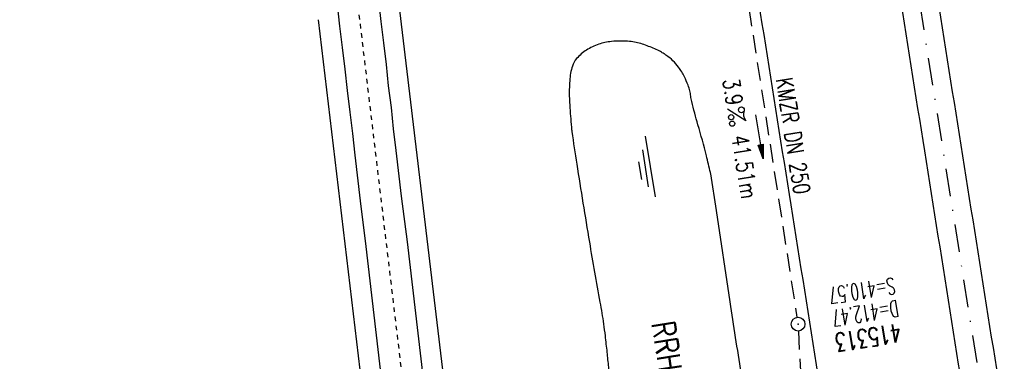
# Model space of a CAD drawing. Extents: x 447693 to 448165, y 439527 to 440695.
# Tile 8 of 16: x 447865 to 447972, y 439905 to 439942. Entities that reach past the tile are written whole.
import ezdxf
from ezdxf.enums import TextEntityAlignment as Align

# ---------------------------------------------------------------- set-up
doc = ezdxf.new("R2010")
doc.units = 0
doc.header["$LTSCALE"] = 2
doc.header["$MEASUREMENT"] = 0
for name, pattern in [('ACAD_ISO10W100W', [0.5, 0.25, -0.25]), ('AUSGEZOGEN', [0]), ('GESTRICH-X2', [1.5, 1, -0.5]), ('STRICHPT-X3', [3, 1.5, -0.75, 0, -0.75])]:
    doc.linetypes.add(name, pattern=pattern)
doc.layers.get('0').update_dxf_attribs({"linetype": 'AUSGEZOGEN'})
for name, color, linetype in [('ACHSE', 250, 'STRICHPT-X3'), ('Bahnachse', 7, 'CONTINUOUS'), ('FBR', 8, 'CONTINUOUS'), ('Gleisachse', 7, 'CONTINUOUS'), ('Ingenieurbauwerke', 15, 'CONTINUOUS'), ('KANAL', 7, 'GESTRICH-X2'), ('PFEIL', 7, 'CONTINUOUS'), ('RRB', 4, 'AUSGEZOGEN'), ('SCHACHTNR', 6, 'CONTINUOUS'), ('SCHSYMBOL', 7, 'AUSGEZOGEN'), ('TEXTO', 4, 'CONTINUOUS'), ('TEXTU', 4, 'CONTINUOUS')]:
    doc.layers.add(name, color=color, linetype=linetype)
doc.styles.add('ROMANS', font='romans.shx', dxfattribs={"width": 0.8})

# ---------------------------------------------------------------- blocks, each defined once
blk = doc.blocks.new('PFEIL2')
at = {"color": 0}
for p, q in [((0.88, 0), (-2.4, -0.01)), ((0.88, -0.27), (0.88, 0.28)), ((0.88, 0.28), (2.43, 0.01)), ((0.91, 0.27), (0.88, 0.26)), ((0.97, 0.26), (0.88, 0.25)), ((1.02, 0.25), (0.88, 0.23)), ((1.07, 0.24), (0.88, 0.21)), ((1.13, 0.23), (0.88, 0.19)), ((1.18, 0.22), (0.88, 0.17)), ((1.24, 0.21), (0.88, 0.15)), ((1.29, 0.21), (0.88, 0.14)), ((1.34, 0.2), (0.88, 0.12)), ((1.4, 0.19), (0.88, 0.1)), ((1.45, 0.18), (0.88, 0.08)), ((1.51, 0.17), (0.88, 0.06)), ((1.56, 0.16), (0.88, 0.04)), ((1.61, 0.15), (0.88, 0.02)), ((1.67, 0.14), (0.88, 0.01)), ((1.72, 0.13), (0.88, -0.01)), ((1.78, 0.12), (0.88, -0.03)), ((1.83, 0.11), (0.88, -0.05)), ((1.88, 0.1), (0.88, -0.07)), ((1.94, 0.09), (0.88, -0.09)), ((2.05, 0.08), (0.88, -0.12)), ((1.99, 0.08), (0.88, -0.11)), ((2.1, 0.07), (0.88, -0.14)), ((2.15, 0.06), (0.88, -0.16)), ((2.21, 0.05), (0.88, -0.18)), ((2.26, 0.04), (0.88, -0.2)), ((2.32, 0.03), (0.88, -0.22)), ((2.37, 0.02), (0.88, -0.23)), ((2.42, 0.01), (0.88, -0.25)), ((2.43, 0.01), (0.88, -0.27))]:
    blk.add_line(p, q, dxfattribs=at)
blk = doc.blocks.new('GST')
at = {"color": 0}
blk.add_circle((0, 0), 0.75, dxfattribs=at)
blk.add_point((0, 0), dxfattribs=at)
blk = doc.blocks.new('10')
blk.add_blockref('GST', (0, 0))
blk = doc.blocks.new('PROM')
blk.add_line((1.57, 1.82), (0.02, 0.02))
for centre, radius in [((0.32, 1.51), 0.317), ((0.94, 0.29), 0.283), ((1.64, 0.29), 0.283)]:
    blk.add_circle(centre, radius)
blk.add_arc((0.99, 2.68), 1.03, 239.1414, 303.3549)
blk = doc.blocks.new('WASSER2')
at = {"layer": 'TEXTU'}
for p, q in [((-3.34, 0.01), (3.36, 0.01)), ((-1.9, -0.54), (2.16, -0.54)), ((-0.7, -1.16), (1.24, -1.16))]:
    blk.add_line(p, q, dxfattribs=at)

msp = doc.modelspace()

# ---------------------------------------------------------------- linework, layer by layer
at = {"layer": 'ACHSE', "flags": 128}
msp.add_lwpolyline([(447846.97, 440672.45), (447854.98, 440622.11), (447861.86, 440578.89), (447866.77, 440548.04), (447886.41, 440424.59), (447902.12, 440325.83), (447913.91, 440251.77), (447929.62, 440153.01), (447941.41, 440078.94), (447949.27, 440029.56), (447961.05, 439955.49), (447972.84, 439881.42), (447988.55, 439782.67), (447996.25, 439734.25), (448008.19, 439659.22), (448023.91, 439560.46), (448025.33, 439551.55)], dxfattribs=at)
at = {"layer": 'Bahnachse', "linetype": 'ACAD_ISO10W100W'}
msp.add_line((447902.1, 439942.19), (447907.02, 439900.85), dxfattribs=at)
at = {"layer": 'FBR'}
for points in [[(447869.98, 440514.59, -0.002287), (447874.61, 440486, 0.000006), (447884.43, 440424.28), (447892.29, 440374.9), (447900.15, 440325.52), (447911.93, 440251.45, -0.000002), (447919.79, 440202.07, 0.000002), (447927.65, 440152.69), (447939.43, 440078.63), (447947.29, 440029.25, 0.000001), (447953.18, 439992.21), (447959.08, 439955.18, -0.000005), (447964.97, 439918.14, 0.000005), (447970.86, 439881.11, 0.000004), (447978.72, 439831.73, -0.000003), (447986.58, 439782.35), (447994.28, 439733.94)], [(447869.98, 440514.59, -0.002287), (447874.61, 440486, 0.000006), (447884.43, 440424.28), (447892.29, 440374.9), (447900.15, 440325.52), (447911.93, 440251.45, -0.000002), (447919.79, 440202.07, 0.000002), (447927.65, 440152.69), (447939.43, 440078.63), (447947.29, 440029.25, 0.000001), (447953.18, 439992.21), (447959.08, 439955.18, -0.000005), (447964.97, 439918.14, 0.000005), (447970.86, 439881.11, 0.000004), (447978.72, 439831.73, -0.000003), (447986.58, 439782.35), (447994.28, 439733.94), (447998.04, 439710.34), (448006.22, 439658.91, -0.000001), (448014.08, 439609.53, 0.000002), (448021.93, 439560.15), (448023.35, 439551.24)], [(447874.06, 440515.26, 0.001447), (447878.56, 440486.63, 0.000006), (447888.38, 440424.91), (447896.24, 440375.53), (447904.1, 440326.15), (447915.88, 440252.08, -0.000002), (447923.74, 440202.7, 0.000002), (447931.6, 440153.32), (447943.38, 440079.25), (447951.24, 440029.88, 0.000001), (447957.13, 439992.84), (447963.03, 439955.81, -0.000005), (447968.92, 439918.77, 0.000005), (447974.81, 439881.74, 0.000004), (447982.67, 439832.36, -0.000003), (447990.53, 439782.98), (447998.23, 439734.57)], [(447874.06, 440515.26, 0.001447), (447878.56, 440486.63, 0.000006), (447888.38, 440424.91), (447896.24, 440375.53), (447904.1, 440326.15), (447915.88, 440252.08, -0.000002), (447923.74, 440202.7, 0.000002), (447931.6, 440153.32), (447943.38, 440079.25), (447951.24, 440029.88, 0.000001), (447957.13, 439992.84), (447963.03, 439955.81, -0.000005), (447968.92, 439918.77, 0.000005), (447974.81, 439881.74, 0.000004), (447982.67, 439832.36, -0.000003), (447990.53, 439782.98), (447998.23, 439734.57), (448001.99, 439710.97), (448010.17, 439659.54, -0.000001), (448018.03, 439610.16, 0.000002), (448025.88, 439560.78), (448027.3, 439551.87)], [(447896.88, 440466.95, 0.000004), (447903.2, 440427.26), (447911.05, 440377.88), (447918.91, 440328.51), (447930.7, 440254.44, -0.000002), (447938.55, 440205.06, 0.000002), (447946.41, 440155.68), (447958.2, 440081.61), (447966.05, 440032.23, 0.000001), (447971.95, 439995.2), (447977.84, 439958.16, -0.000005), (447983.73, 439921.13, 0.000005), (447989.62, 439884.1, 0.000004), (447997.48, 439834.72, -0.000003), (448005.34, 439785.34), (448013.04, 439736.92), (448016.8, 439713.32), (448024.98, 439661.89, -0.000001), (448032.84, 439612.51, 0.000002), (448040.7, 439563.13), (448042.11, 439554.22)], [(447911.67, 440156.08), (447924.37, 440076.23), (447932.23, 440026.85, 0.000001), (447938.12, 439989.82), (447944.02, 439952.78, -0.000005), (447949.91, 439915.75, 0.000005), (447955.8, 439878.71, 0.000001), (447958.64, 439860.85)]]:
    msp.add_lwpolyline(points, format="xyb", dxfattribs=at)
at = {"layer": 'Gleisachse', "linetype": 'Continuous'}
for p, q in [((447904.21, 439943.81), (447904.46, 439941.48)), ((447899.74, 439943.3), (447899.99, 439940.96)), ((447904.46, 439941.48), (447904.75, 439939.14)), ((447899.99, 439940.96), (447900.28, 439938.63)), ((447900.28, 439938.63), (447900.57, 439936.3)), ((447904.75, 439939.14), (447905.05, 439936.81)), ((447900.57, 439936.3), (447900.82, 439933.96)), ((447905.05, 439936.81), (447905.29, 439934.47)), ((447905.29, 439934.47), (447905.59, 439932.14)), ((447900.82, 439933.96), (447901.11, 439931.63)), ((447905.59, 439932.14), (447905.83, 439929.81)), ((447901.11, 439931.63), (447901.41, 439929.3)), ((447905.83, 439929.81), (447906.12, 439927.47)), ((447901.41, 439929.3), (447901.65, 439926.96)), ((447901.65, 439926.96), (447902.23, 439921.99)), ((447906.12, 439927.47), (447906.7, 439922.51)), ((447906.7, 439922.51), (447907.33, 439917.55)), ((447902.23, 439921.99), (447902.86, 439917.03)), ((447902.86, 439917.03), (447904.59, 439902.13)), ((447907.33, 439917.55), (447909.06, 439902.65))]:
    msp.add_line(p, q, dxfattribs=at)
at = {"layer": 'Ingenieurbauwerke', "linetype": 'Continuous'}
for p, q in [((447906.52, 439942.71), (447913.17, 439886.78)), ((447897.68, 439941.66), (447904.34, 439885.73))]:
    msp.add_line(p, q, dxfattribs=at)
at = {"layer": 'KANAL'}
for p, q in [((447943.5, 439948.88), (447949.66, 439909.34)), ((447949.81, 439907.84), (447952.22, 439861.09))]:
    msp.add_line(p, q, dxfattribs=at)
at = {"layer": 'RRB', "flags": 128}
msp.add_lwpolyline([(447934.84, 439938.19, 0.033021), (447934.22, 439938.5, 0.015894), (447932.87, 439939.01, 0.06206), (447931.49, 439939.3, 0.043922), (447929.51, 439939.29, 0.059916), (447928.13, 439938.99, 0.057527), (447926.81, 439938.36, 0.071344), (447925.73, 439937.44, 0.107178), (447925.27, 439936.62, 0.057392), (447924.98, 439935.05, 0.034208), (447924.98, 439932.38, 0.002928), (447925.16, 439929.99, 0.014089), (447925.22, 439929.5, 0.00512), (447925.74, 439925.98, 0.002118), (447927.12, 439917.51, 0.00413), (447928.27, 439910.98, -0.01146), (447928.65, 439908.61, -0.004903), (447928.82, 439907.32, -0.003578), (447929.02, 439905.54, -0.001873), (447929.18, 439903.93, -0.000555), (447929.69, 439898.5, -0.0025), (447930.65, 439887.7, -0.013504), (447930.76, 439885.69), (447931.12, 439873.35), (447931.22, 439869.85, 0.132175), (447931.35, 439869.42, 0.019686), (447932.98, 439867, 0.000047), (447933.22, 439866.68, 0.001927), (447933.23, 439866.67, 0.000528), (447933.45, 439866.37, 0.000944), (447933.58, 439866.2, 0.002828), (447933.67, 439866.09, 0.000469), (447934.19, 439865.41, 0.00381), (447934.6, 439864.9, 0.004194), (447934.97, 439864.44, 0.020764), (447935.01, 439864.4, 0.001678), (447935.52, 439863.88, 0.031992), (447936.43, 439863.07, 0.098852), (447936.79, 439862.89, 0.194294), (447937.16, 439862.94, 0.053045), (447938.25, 439863.69, 0.006278), (447939.65, 439864.93, 0.006642), (447940.93, 439866.13, 0.005937), (447944.56, 439869.7, 0.016005), (447945.85, 439871.08, 0.011366), (447946.06, 439871.34, 0.004693), (447946.57, 439871.98, 0.049883), (447947.43, 439873.37, 0.086412), (447947.69, 439874.29, 0.049434), (447947.71, 439875.54, 0.014708), (447947.22, 439879.72, 0.000119), (447946.76, 439882.83, 0.001699), (447946.72, 439883.05), (447945.84, 439888.74), (447944.26, 439898.96, -0.000513), (447943.59, 439903.31, -0.000289), (447942.41, 439911.01), (447940.91, 439920.93), (447940.3, 439924.92, 0.021632), (447940.27, 439925.06, 0.001693), (447939.83, 439926.88, 0.011121), (447938.91, 439930.25, -0.014875), (447938.24, 439932.78, -0.022767), (447938.13, 439933.34, 0.022191), (447938.03, 439933.92, 0.035728), (447937.84, 439934.55, 0.023289), (447937.43, 439935.47, 0.021951), (447937.14, 439936, 0.02176), (447936.8, 439936.5, 0.039139), (447936.18, 439937.21, 0.041832), (447935.5, 439937.77, 0.012315), (447935.23, 439937.95, 0.008481)], format="xyb", close=True, dxfattribs=at)

# ---------------------------------------------------------------- block references
at = {"layer": 'PFEIL', "rotation": 278.8834000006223}
msp.add_blockref('PFEIL2', (447945.59, 439928.95), dxfattribs=at)
at = {"layer": 'RRB', "rotation": 279.0863470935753}
msp.add_blockref('WASSER2', (447933.71, 439925.72), dxfattribs=at)
at = {"layer": 'SCHSYMBOL', "rotation": 279.0410999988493}
msp.add_blockref('10', (447949.78, 439908.6), dxfattribs=at)
at = {"layer": 'TEXTU', "rotation": 278.8834000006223}
msp.add_blockref('PROM', (447942.08, 439931.95), dxfattribs=at)

# ---------------------------------------------------------------- texts
at = {"layer": 'RRB', "style": 'ROMANS', "width": 0.8}
msp.add_text('RRHB', height=2.5, rotation=279.0412, dxfattribs=at).set_placement((447933.86, 439908.73))
at = {"layer": 'SCHACHTNR', "style": 'ROMANS'}
for s, height, width, p in [('S=410.57', 1.8, 0.6, (447960.17, 439913.69)), ('D=412.47', 1.8, 0.6, (447960.55, 439911.22)), ('415313', 2, 0.7, (447960.8, 439908.69))]:
    msp.add_text(s, height=height, rotation=189.0411, dxfattribs=dict(at, width=width)).set_placement(p)
at = {"layer": 'TEXTO', "style": 'ROMANS', "width": 0.75}
msp.add_text('KMZR DN 250', height=1.8, rotation=278.8834, dxfattribs=at).set_placement((447948.36, 439928.91), align=Align.CENTER)
at = {"layer": 'TEXTU', "style": 'ROMANS', "width": 0.75}
for s, p in [('3.9', (447941.59, 439935.12)), ('41.51m', (447942.56, 439928.97))]:
    msp.add_text(s, height=1.8, rotation=278.8834, dxfattribs=at).set_placement(p)

doc.saveas('drawing.dxf')
